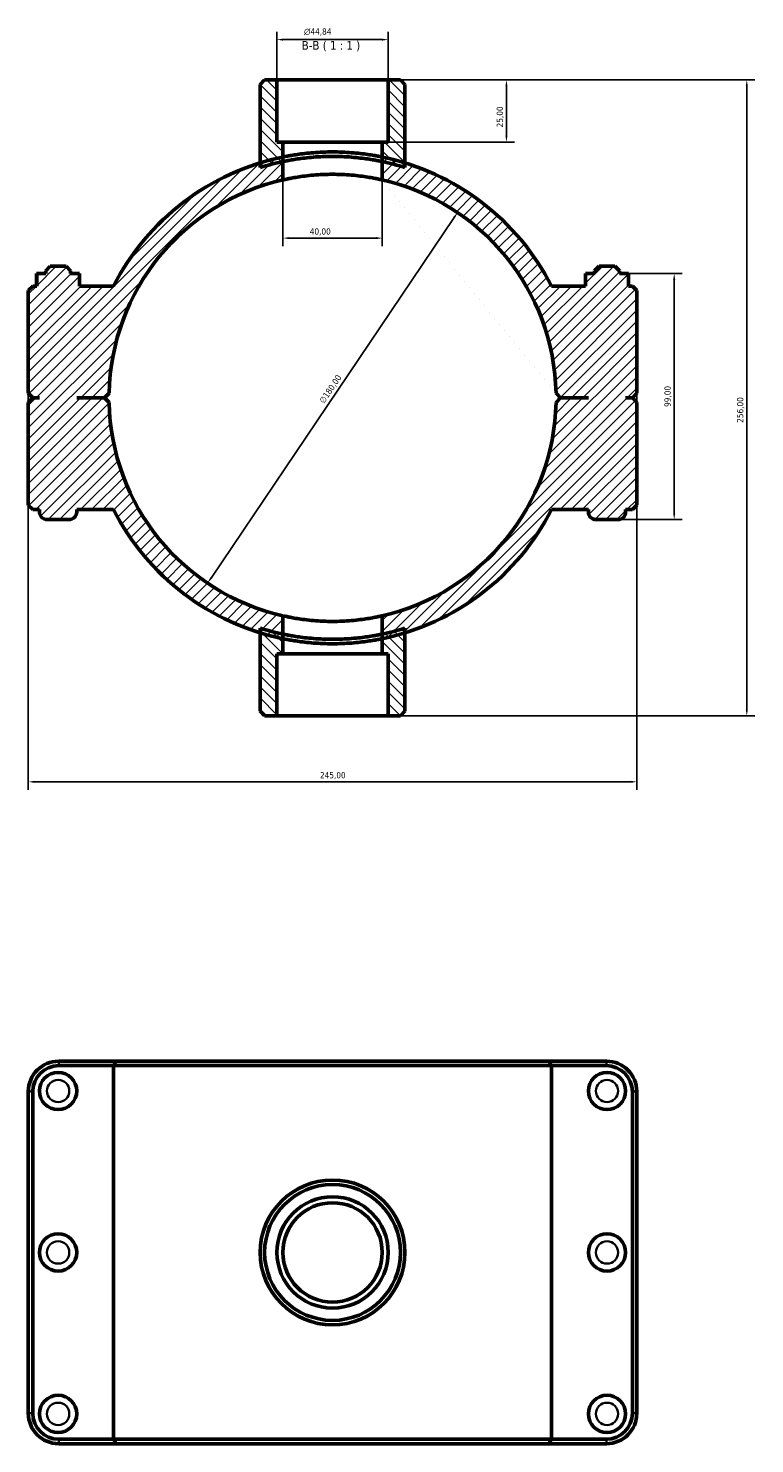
# Model space of a CAD drawing. Header units: millimetres. Extents: x 0 to 902, y -171 to 1188.
# Tile 6 of 6: x 304 to 596, y 618 to 1188. Entities that reach past the tile are written whole.
import ezdxf

# ---------------------------------------------------------------- set-up
doc = ezdxf.new("R2010")
doc.units = ezdxf.units.MM
for name, color, linetype, lineweight in [('Dimension (ISO)', 7, 'Continuous', 25), ('Hatch (ISO)', 7, 'Continuous', 18), ('Symbol (ISO)', 7, 'Continuous', 25), ('Visible (ISO)', 7, 'Continuous', 50), ('Visible Narrow (ISO)', 7, 'Continuous', 35)]:
    doc.layers.add(name, color=color, linetype=linetype, lineweight=lineweight)
doc.styles.add('Label Text (ISO)', font='tahoma.ttf')
doc.styles.add('Note Text (ISO)', font='tahoma.ttf')
doc.dimstyles.new('Default (ISO)', dxfattribs={"dimtxt": 2.5, "dimasz": 2.5, "dimexe": 3.175, "dimexo": 0, "dimgap": 0.762, "dimtad": 1, "dimrnd": 1e-08, "dimzin": 0, "dimtxsty": 'Note Text (ISO)', "dimcen": 0.09, "dimdle": 10, "dimclrd": 256, "dimclre": 256, "dimclrt": 232, "dimazin": 0, "dimtfac": 1.40208, "dimtmove": 0, "dimatfit": 3, "dimfxl": 1, "dimtolj": 1, "dimtzin": 0, "dimlwd": -1, "dimlwe": -1, "dimarcsym": 0})

# ---------------------------------------------------------------- blocks, each defined once
blk = doc.blocks.new('*D7')
at = {"layer": 'Defpoints', "color": 0, "transparency": 16777216}
for p in [(448.95, 1167.06), (446.53, 1142.06), (496.54, 1142.06)]:
    blk.add_point(p, dxfattribs=at)
at = {"layer": 'Dimension (ISO)', "transparency": 16777216}
for p, q in [((448.95, 1167.06), (499.72, 1167.06)), ((496.54, 1164.56), (496.54, 1144.56)), ((446.53, 1142.06), (499.72, 1142.06))]:
    blk.add_line(p, q, dxfattribs=at)
for points in [[(496.13, 1164.56), (496.96, 1164.56), (496.54, 1167.06)], [(496.13, 1144.56), (496.96, 1144.56), (496.54, 1142.06)]]:
    blk.add_solid(points, dxfattribs=at)
at = {"layer": 'Dimension (ISO)', "color": 232, "true_color": 0xca0064, "transparency": 16777216, "insert": (492.61, 1147.95), "char_height": 2.5, "attachment_point": 1, "rotation": 90, "style": 'Note Text (ISO)'}
blk.add_mtext('\\A1;25,00', dxfattribs=at)
blk = doc.blocks.new('*D8')
at = {"layer": 'Defpoints', "color": 0, "transparency": 16777216}
for p in [(404.11, 1183.27), (404.11, 1167.06), (448.95, 1167.06)]:
    blk.add_point(p, dxfattribs=at)
at = {"layer": 'Dimension (ISO)', "transparency": 16777216}
for p, q in [((404.11, 1167.06), (404.11, 1186.45)), ((448.95, 1167.06), (448.95, 1186.45)), ((446.45, 1183.27), (406.61, 1183.27))]:
    blk.add_line(p, q, dxfattribs=at)
for points in [[(406.61, 1183.69), (406.61, 1182.86), (404.11, 1183.27)], [(446.45, 1183.69), (446.45, 1182.86), (448.95, 1183.27)]]:
    blk.add_solid(points, dxfattribs=at)
at = {"layer": 'Dimension (ISO)', "color": 232, "true_color": 0xca0064, "transparency": 16777216, "insert": (415.04, 1187.8), "char_height": 2.5, "attachment_point": 1, "style": 'Note Text (ISO)'}
blk.add_mtext('\\A1;\\fAIGDT|b0|i0;\\H2.5000;\\ln\\fTahoma|b0|i0;\\H2.5000;44,84', dxfattribs=at)
blk = doc.blocks.new('*D9')
at = {"layer": 'Defpoints', "color": 0, "transparency": 16777216}
for p in [(476.86, 1113.67), (376.2, 964.44)]:
    blk.add_point(p, dxfattribs=at)
at = {"layer": 'Dimension (ISO)', "transparency": 16777216}
blk.add_line((377.6, 966.52), (475.47, 1111.6), dxfattribs=at)
blk.add_arc((426.53, 1039.06), 90, 53.9764, 77.1608, dxfattribs=at)
for points in [[(475.12, 1111.83), (475.81, 1111.37), (476.86, 1113.67)], [(377.25, 966.75), (377.94, 966.28), (376.2, 964.44)]]:
    blk.add_solid(points, dxfattribs=at)
at = {"layer": 'Dimension (ISO)', "color": 232, "true_color": 0xca0064, "transparency": 16777216, "insert": (421.01, 1037.98), "char_height": 2.5, "attachment_point": 1, "rotation": 55.9976, "style": 'Note Text (ISO)'}
blk.add_mtext('\\A1;∅180,00', dxfattribs=at)
blk = doc.blocks.new('*D10')
at = {"layer": 'Defpoints', "color": 0, "transparency": 16777216}
for p in [(545.66, 1089.06), (541.53, 990.06), (564.08, 990.06)]:
    blk.add_point(p, dxfattribs=at)
at = {"layer": 'Dimension (ISO)', "transparency": 16777216}
for p, q in [((545.66, 1089.06), (567.26, 1089.06)), ((564.08, 1086.56), (564.08, 992.56)), ((541.53, 990.06), (567.26, 990.06))]:
    blk.add_line(p, q, dxfattribs=at)
for points in [[(563.66, 1086.56), (564.5, 1086.56), (564.08, 1089.06)], [(563.66, 992.56), (564.5, 992.56), (564.08, 990.06)]]:
    blk.add_solid(points, dxfattribs=at)
at = {"layer": 'Dimension (ISO)', "color": 232, "true_color": 0xca0064, "transparency": 16777216, "insert": (560.15, 1035.41), "char_height": 2.5, "attachment_point": 1, "rotation": 90, "style": 'Note Text (ISO)'}
blk.add_mtext('\\A1;99,00', dxfattribs=at)
blk = doc.blocks.new('*D11')
at = {"layer": 'Defpoints', "color": 0, "transparency": 16777216}
for p in [(406.53, 1134.18), (446.53, 1134.18), (406.53, 1103.37)]:
    blk.add_point(p, dxfattribs=at)
at = {"layer": 'Dimension (ISO)', "transparency": 16777216}
for p, q in [((406.53, 1134.18), (406.53, 1100.19)), ((446.53, 1134.18), (446.53, 1100.19)), ((444.03, 1103.37), (409.03, 1103.37))]:
    blk.add_line(p, q, dxfattribs=at)
for points in [[(409.03, 1103.78), (409.03, 1102.95), (406.53, 1103.37)], [(444.03, 1103.78), (444.03, 1102.95), (446.53, 1103.37)]]:
    blk.add_solid(points, dxfattribs=at)
at = {"layer": 'Dimension (ISO)', "color": 232, "true_color": 0xca0064, "transparency": 16777216, "insert": (417.36, 1107.3), "char_height": 2.5, "attachment_point": 1, "style": 'Note Text (ISO)'}
blk.add_mtext('\\A1;40,00', dxfattribs=at)
blk = doc.blocks.new('*D12')
at = {"layer": 'Defpoints', "color": 0, "transparency": 16777216}
for p in [(448.95, 1167.06), (448.95, 911.06), (593.32, 911.06)]:
    blk.add_point(p, dxfattribs=at)
at = {"layer": 'Dimension (ISO)', "transparency": 16777216}
for p, q in [((448.95, 1167.06), (596.49, 1167.06)), ((593.32, 1164.56), (593.32, 913.56)), ((448.95, 911.06), (596.49, 911.06))]:
    blk.add_line(p, q, dxfattribs=at)
for points in [[(592.9, 1164.56), (593.73, 1164.56), (593.32, 1167.06)], [(592.9, 913.56), (593.73, 913.56), (593.32, 911.06)]]:
    blk.add_solid(points, dxfattribs=at)
at = {"layer": 'Dimension (ISO)', "color": 232, "true_color": 0xca0064, "transparency": 16777216, "insert": (589.38, 1029.01), "char_height": 2.5, "attachment_point": 1, "rotation": 90, "style": 'Note Text (ISO)'}
blk.add_mtext('\\A1;256,00', dxfattribs=at)
blk = doc.blocks.new('*D13')
at = {"layer": 'Defpoints', "color": 0, "transparency": 16777216}
for p in [(304.03, 1040.91), (549.03, 1040.91), (304.03, 884.47)]:
    blk.add_point(p, dxfattribs=at)
at = {"layer": 'Dimension (ISO)', "transparency": 16777216}
for p, q in [((304.03, 1040.91), (304.03, 881.3)), ((549.03, 1040.91), (549.03, 881.3)), ((546.53, 884.47), (306.53, 884.47))]:
    blk.add_line(p, q, dxfattribs=at)
for points in [[(306.53, 884.89), (306.53, 884.05), (304.03, 884.47)], [(546.53, 884.89), (546.53, 884.05), (549.03, 884.47)]]:
    blk.add_solid(points, dxfattribs=at)
at = {"layer": 'Dimension (ISO)', "color": 232, "true_color": 0xca0064, "transparency": 16777216, "insert": (421.48, 888.41), "char_height": 2.5, "attachment_point": 1, "style": 'Note Text (ISO)'}
blk.add_mtext('\\A1;245,00', dxfattribs=at)

msp = doc.modelspace()

# ---------------------------------------------------------------- hatches: boundary and pattern name
at = {"layer": 'Hatch (ISO)'}
h = msp.add_hatch(dxfattribs=at)
h.set_pattern_fill('ANSI31', color=256, scale=25.4, angle=90.00021, style=0)
h.set_pattern_definition([(135.0002, (0, 0), (-2.245056, -2.245072), [])])
edge = h.paths.add_edge_path()
edge.add_line((404.109, 1142.061), (404.109, 1167.061))
edge.add_line((404.109, 1167.061), (399.182, 1167.061))
edge.add_line((399.182, 1167.061), (397.382, 1165.261))
edge.add_line((397.382, 1165.261), (397.382, 1133.672))
edge.add_line((397.382, 1133.672), (397.382, 1131.787))
edge.add_ellipse((426.531, 1039.061), major_axis=(-29.149, 92.726), ratio=1, start_angle=354.42311, end_angle=360, ccw=False)
edge.add_line((406.531, 1134.181), (406.531, 1142.061))
edge.add_line((406.531, 1142.061), (404.109, 1142.061))
edge = h.paths.add_edge_path()
edge.add_line((448.954, 1167.061), (448.954, 1142.061))
edge.add_line((448.954, 1142.061), (446.531, 1142.061))
edge.add_line((446.531, 1142.061), (446.531, 1134.181))
edge.add_ellipse((426.531, 1039.061), major_axis=(20, 95.12), ratio=1, start_angle=354.42311, end_angle=360, ccw=False)
edge.add_line((455.68, 1131.787), (455.68, 1133.672))
edge.add_line((455.68, 1133.672), (455.68, 1165.261))
edge.add_line((455.68, 1165.261), (453.88, 1167.061))
edge.add_line((453.88, 1167.061), (448.954, 1167.061))
edge = h.paths.add_edge_path()
edge.add_line((406.531, 936.061), (406.531, 943.941))
edge.add_ellipse((426.531, 1039.061), major_axis=(-20, -95.12), ratio=1, start_angle=354.42311, end_angle=360, ccw=False)
edge.add_line((397.382, 946.334), (397.382, 944.449))
edge.add_line((397.382, 944.449), (397.382, 912.861))
edge.add_line((397.382, 912.861), (399.182, 911.061))
edge.add_line((399.182, 911.061), (404.109, 911.061))
edge.add_line((404.109, 911.061), (404.109, 936.061))
edge.add_line((404.109, 936.061), (406.531, 936.061))
edge = h.paths.add_edge_path()
edge.add_line((446.531, 943.941), (446.531, 936.061))
edge.add_line((446.531, 936.061), (448.954, 936.061))
edge.add_line((448.954, 936.061), (448.954, 911.061))
edge.add_line((448.954, 911.061), (453.88, 911.061))
edge.add_line((453.88, 911.061), (455.68, 912.861))
edge.add_line((455.68, 912.861), (455.68, 944.449))
edge.add_line((455.68, 944.449), (455.68, 946.334))
edge.add_ellipse((426.531, 1039.061), major_axis=(29.149, -92.726), ratio=1, start_angle=354.42311, end_angle=360, ccw=False)
h = msp.add_hatch(dxfattribs=at)
h.set_pattern_fill('ANSI31', color=256, scale=25.4, style=0)
h.set_pattern_definition([(45, (0, 0), (-2.245064, 2.245064), [])])
edge = h.paths.add_edge_path()
edge.add_line((547.231, 1039.111), (549.031, 1040.911))
edge.add_line((549.031, 1040.911), (549.031, 1082.261))
edge.add_line((549.031, 1082.261), (547.231, 1084.061))
edge.add_line((547.231, 1084.061), (545.665, 1084.061))
edge.add_line((545.665, 1084.061), (545.665, 1089.061))
edge.add_line((545.665, 1089.061), (542.031, 1089.061))
edge.add_line((542.031, 1089.061), (542.031, 1090.261))
edge.add_line((542.031, 1090.261), (540.231, 1092.061))
edge.add_line((540.231, 1092.061), (533.831, 1092.061))
edge.add_line((533.831, 1092.061), (532.031, 1090.261))
edge.add_line((532.031, 1090.261), (532.031, 1089.061))
edge.add_line((532.031, 1089.061), (528.398, 1089.061))
edge.add_line((528.398, 1089.061), (528.398, 1084.061))
edge.add_line((528.398, 1084.061), (514.713, 1084.061))
edge.add_ellipse((426.531, 1039.061), major_axis=(88.182, 45), ratio=1, start_angle=0, end_angle=45.84054)
edge.add_ellipse((426.531, 1039.061), major_axis=(29.149, 94.611), ratio=1, start_angle=0, end_angle=5.46865)
edge.add_line((446.531, 1136.019), (446.531, 1126.81))
edge.add_ellipse((426.531, 1039.061), major_axis=(20, 87.75), ratio=1, start_angle=284.01735, end_angle=360, ccw=False)
edge.add_line((516.512, 1040.911), (518.331, 1039.111))
edge.add_line((518.331, 1039.111), (529.531, 1039.111))
edge.add_line((529.531, 1039.111), (529.531, 1039.011))
edge.add_line((529.531, 1039.011), (518.331, 1039.011))
edge.add_line((518.331, 1039.011), (516.512, 1037.211))
edge.add_ellipse((426.531, 1039.061), major_axis=(89.981, -1.85), ratio=1, start_angle=284.01735, end_angle=360, ccw=False)
edge.add_line((446.531, 951.311), (446.531, 942.102))
edge.add_ellipse((426.531, 1039.061), major_axis=(20, -96.959), ratio=1, start_angle=0, end_angle=5.46865)
edge.add_ellipse((426.531, 1039.061), major_axis=(29.149, -94.611), ratio=1, start_angle=0, end_angle=45.84054)
edge.add_line((514.713, 994.061), (529.531, 994.061))
edge.add_line((529.531, 994.061), (529.531, 993.061))
edge.add_ellipse((532.531, 993.061), major_axis=(-3, 0), ratio=1, start_angle=0, end_angle=90)
edge.add_line((532.531, 990.061), (541.531, 990.061))
edge.add_ellipse((541.531, 993.061), major_axis=(0, -3), ratio=1, start_angle=0, end_angle=90)
edge.add_line((544.531, 993.061), (544.531, 994.061))
edge.add_line((544.531, 994.061), (547.231, 994.061))
edge.add_line((547.231, 994.061), (549.031, 995.861))
edge.add_line((549.031, 995.861), (549.031, 1037.211))
edge.add_line((549.031, 1037.211), (547.231, 1039.011))
edge.add_line((547.231, 1039.011), (544.531, 1039.011))
edge.add_line((544.531, 1039.011), (544.531, 1039.111))
edge.add_line((544.531, 1039.111), (547.231, 1039.111))
edge = h.paths.add_edge_path()
edge.add_line((304.031, 1040.911), (305.831, 1039.111))
edge.add_line((305.831, 1039.111), (308.531, 1039.111))
edge.add_line((308.531, 1039.111), (308.531, 1039.011))
edge.add_line((308.531, 1039.011), (305.831, 1039.011))
edge.add_line((305.831, 1039.011), (304.031, 1037.211))
edge.add_line((304.031, 1037.211), (304.031, 995.861))
edge.add_line((304.031, 995.861), (305.831, 994.061))
edge.add_line((305.831, 994.061), (308.531, 994.061))
edge.add_line((308.531, 994.061), (308.531, 993.061))
edge.add_ellipse((311.531, 993.061), major_axis=(-3, 0), ratio=1, start_angle=0, end_angle=90)
edge.add_line((311.531, 990.061), (320.531, 990.061))
edge.add_ellipse((320.531, 993.061), major_axis=(0, -3), ratio=1, start_angle=0, end_angle=90)
edge.add_line((323.531, 993.061), (323.531, 994.061))
edge.add_line((323.531, 994.061), (338.35, 994.061))
edge.add_ellipse((426.531, 1039.061), major_axis=(-88.182, -45), ratio=1, start_angle=0, end_angle=45.84054)
edge.add_ellipse((426.531, 1039.061), major_axis=(-29.149, -94.611), ratio=1, start_angle=0, end_angle=5.46865)
edge.add_line((406.531, 942.102), (406.531, 951.311))
edge.add_ellipse((426.531, 1039.061), major_axis=(-20, -87.75), ratio=1, start_angle=284.01735, end_angle=360, ccw=False)
edge.add_line((336.55, 1037.211), (334.731, 1039.011))
edge.add_line((334.731, 1039.011), (323.531, 1039.011))
edge.add_line((323.531, 1039.011), (323.531, 1039.111))
edge.add_line((323.531, 1039.111), (334.731, 1039.111))
edge.add_line((334.731, 1039.111), (336.55, 1040.911))
edge.add_ellipse((426.531, 1039.061), major_axis=(-89.981, 1.85), ratio=1, start_angle=284.01735, end_angle=360, ccw=False)
edge.add_line((406.531, 1126.81), (406.531, 1136.019))
edge.add_ellipse((426.531, 1039.061), major_axis=(-20, 96.959), ratio=1, start_angle=0, end_angle=5.46865)
edge.add_ellipse((426.531, 1039.061), major_axis=(-29.149, 94.611), ratio=1, start_angle=0, end_angle=45.84054)
edge.add_line((338.35, 1084.061), (324.665, 1084.061))
edge.add_line((324.665, 1084.061), (324.665, 1089.061))
edge.add_line((324.665, 1089.061), (321.031, 1089.061))
edge.add_line((321.031, 1089.061), (321.031, 1090.261))
edge.add_line((321.031, 1090.261), (319.231, 1092.061))
edge.add_line((319.231, 1092.061), (312.831, 1092.061))
edge.add_line((312.831, 1092.061), (311.031, 1090.261))
edge.add_line((311.031, 1090.261), (311.031, 1089.061))
edge.add_line((311.031, 1089.061), (307.398, 1089.061))
edge.add_line((307.398, 1089.061), (307.398, 1084.061))
edge.add_line((307.398, 1084.061), (305.831, 1084.061))
edge.add_line((305.831, 1084.061), (304.031, 1082.261))
edge.add_line((304.031, 1082.261), (304.031, 1040.911))

# ---------------------------------------------------------------- linework, layer by layer
at = {"layer": 'Visible (ISO)'}
for p, q in [((399.182, 1167.061), (397.382, 1165.261)), ((397.382, 1165.261), (397.382, 1131.787)), ((404.109, 1167.061), (399.182, 1167.061)), ((404.109, 1142.061), (404.109, 1167.061)), ((404.109, 1167.061), (448.954, 1167.061)), ((448.954, 1167.061), (448.954, 1142.061)), ((453.88, 1167.061), (448.954, 1167.061)), ((455.68, 1165.261), (453.88, 1167.061)), ((455.68, 1131.787), (455.68, 1165.261)), ((406.531, 1142.061), (404.109, 1142.061)), ((406.531, 1134.181), (406.531, 1142.061)), ((406.531, 1142.061), (446.531, 1142.061)), ((448.954, 1142.061), (446.531, 1142.061)), ((446.531, 1142.061), (446.531, 1134.181)), ((406.531, 1126.81), (406.531, 1136.019)), ((446.531, 1136.019), (446.531, 1126.81)), ((307.371, 1089.061), (307.398, 1089.061)), ((307.371, 1084.061), (307.371, 1089.061)), ((311.031, 1089.061), (307.398, 1089.061)), ((307.398, 1089.061), (307.398, 1084.061)), ((312.831, 1092.061), (311.031, 1090.261)), ((311.031, 1090.261), (311.031, 1089.061)), ((319.231, 1092.061), (312.831, 1092.061)), ((321.031, 1090.261), (319.231, 1092.061)), ((321.031, 1089.061), (321.031, 1090.261)), ((324.665, 1089.061), (321.031, 1089.061)), ((324.665, 1084.061), (324.665, 1089.061)), ((324.665, 1089.061), (324.691, 1089.061)), ((324.691, 1084.061), (324.691, 1089.061)), ((528.398, 1089.061), (528.371, 1089.061)), ((528.371, 1084.061), (528.371, 1089.061)), ((532.031, 1089.061), (528.398, 1089.061)), ((528.398, 1089.061), (528.398, 1084.061)), ((533.831, 1092.061), (532.031, 1090.261)), ((532.031, 1090.261), (532.031, 1089.061)), ((540.231, 1092.061), (533.831, 1092.061)), ((542.031, 1090.261), (540.231, 1092.061)), ((542.031, 1089.061), (542.031, 1090.261)), ((545.665, 1089.061), (542.031, 1089.061)), ((545.665, 1084.061), (545.665, 1089.061)), ((545.691, 1089.061), (545.665, 1089.061)), ((545.691, 1084.061), (545.691, 1089.061)), ((305.831, 1084.061), (304.031, 1082.261)), ((307.398, 1084.061), (305.831, 1084.061)), ((338.35, 1084.061), (324.665, 1084.061)), ((528.398, 1084.061), (514.713, 1084.061)), ((547.231, 1084.061), (545.665, 1084.061)), ((549.031, 1082.261), (547.231, 1084.061)), ((304.031, 1082.261), (304.031, 1040.911)), ((549.031, 1040.911), (549.031, 1082.261)), ((304.031, 1040.911), (305.831, 1039.111)), ((305.831, 1039.011), (304.031, 1037.211)), ((304.031, 1037.211), (304.031, 995.861)), ((305.831, 1039.111), (308.531, 1039.111)), ((308.531, 1039.011), (305.831, 1039.011)), ((308.531, 1039.111), (308.531, 1039.011)), ((323.531, 1039.011), (323.531, 1039.111)), ((323.531, 1039.111), (334.731, 1039.111)), ((334.731, 1039.011), (323.531, 1039.011)), ((334.731, 1039.111), (336.55, 1040.911)), ((336.55, 1037.211), (334.731, 1039.011)), ((516.512, 1040.911), (518.331, 1039.111)), ((518.331, 1039.011), (516.512, 1037.211)), ((518.331, 1039.111), (529.531, 1039.111)), ((529.531, 1039.011), (518.331, 1039.011)), ((529.531, 1039.111), (529.531, 1039.011)), ((544.531, 1039.011), (544.531, 1039.111)), ((544.531, 1039.111), (547.231, 1039.111)), ((547.231, 1039.011), (544.531, 1039.011)), ((547.231, 1039.111), (549.031, 1040.911)), ((549.031, 1037.211), (547.231, 1039.011)), ((549.031, 995.861), (549.031, 1037.211)), ((304.031, 995.861), (305.831, 994.061)), ((305.831, 994.061), (308.531, 994.061)), ((308.531, 994.061), (308.531, 993.061)), ((323.531, 993.061), (323.531, 994.061)), ((323.531, 994.061), (338.35, 994.061)), ((514.713, 994.061), (529.531, 994.061)), ((529.531, 994.061), (529.531, 993.061)), ((544.531, 993.061), (544.531, 994.061)), ((544.531, 994.061), (547.231, 994.061)), ((547.231, 994.061), (549.031, 995.861)), ((311.531, 990.061), (320.531, 990.061)), ((532.531, 990.061), (541.531, 990.061)), ((397.382, 946.334), (397.382, 912.861)), ((406.531, 942.102), (406.531, 951.311)), ((446.531, 951.311), (446.531, 942.102)), ((455.68, 912.861), (455.68, 946.334)), ((406.531, 936.061), (406.531, 943.941)), ((446.531, 943.941), (446.531, 936.061)), ((404.109, 911.061), (404.109, 936.061)), ((404.109, 936.061), (406.531, 936.061)), ((446.531, 936.061), (406.531, 936.061)), ((446.531, 936.061), (448.954, 936.061)), ((448.954, 936.061), (448.954, 911.061)), ((397.382, 912.861), (399.182, 911.061)), ((453.88, 911.061), (455.68, 912.861)), ((399.182, 911.061), (404.109, 911.061)), ((448.954, 911.061), (404.109, 911.061)), ((448.954, 911.061), (453.88, 911.061)), ((339.459, 772.001), (316.281, 772.001)), ((316.281, 770.201), (338.35, 770.201)), ((514.713, 770.201), (338.35, 770.201)), ((338.35, 619.801), (338.35, 770.201)), ((339.459, 772.001), (513.604, 772.001)), ((536.781, 772.001), (513.604, 772.001)), ((514.713, 770.201), (536.781, 770.201)), ((514.713, 619.801), (514.713, 770.201)), ((304.031, 759.751), (304.031, 630.251)), ((305.831, 630.251), (305.831, 759.751)), ((547.231, 759.751), (547.231, 630.251)), ((549.031, 630.251), (549.031, 759.751)), ((338.35, 619.801), (316.281, 619.801)), ((316.281, 618.001), (339.459, 618.001)), ((338.35, 619.801), (514.713, 619.801)), ((513.604, 618.001), (339.459, 618.001)), ((513.604, 618.001), (536.781, 618.001)), ((536.781, 619.801), (514.713, 619.801))]:
    msp.add_line(p, q, dxfattribs=at)
for centre, radius in [((316.031, 760.001), 7.5), ((537.031, 760.001), 7.5), ((426.531, 695.001), 29.149), ((426.531, 695.001), 27.349), ((426.531, 695.001), 22.422), ((426.531, 695.001), 20), ((316.031, 695.001), 7.5), ((537.031, 695.001), 7.5), ((316.031, 630.001), 7.5), ((537.031, 630.001), 7.5)]:
    msp.add_circle(centre, radius, dxfattribs=at)
for centre, radius, start, end in [((426.531, 1039.061), 99, 101.65512, 152.96431), ((426.531, 1039.061), 97.2, 101.87407, 107.45096), ((426.531, 1039.061), 99, 27.03569, 78.34488), ((426.531, 1039.061), 97.2, 72.54904, 78.12593), ((426.531, 1039.061), 90, 102.83959, 178.82223), ((426.531, 1039.061), 90, 1.17777, 77.16041), ((426.531, 1039.061), 90, 181.17777, 257.16041), ((426.531, 1039.061), 90, 282.83959, 358.82223), ((311.531, 993.061), 3, 180, 270), ((320.531, 993.061), 3, 270, 0), ((426.531, 1039.061), 99, 207.03569, 258.34488), ((426.531, 1039.061), 99, 281.65512, 332.96431), ((532.531, 993.061), 3, 180, 270), ((541.531, 993.061), 3, 270, 0), ((426.531, 1039.061), 97.2, 252.54904, 258.12593), ((426.531, 1039.061), 97.2, 281.87407, 287.45096), ((316.281, 759.751), 12.25, 90, 180), ((316.281, 759.751), 10.45, 90, 180), ((536.781, 759.751), 12.25, 0, 90), ((536.781, 759.751), 10.45, 0, 90), ((316.281, 630.251), 12.25, 180, 270), ((316.281, 630.251), 10.45, 180, 270), ((536.781, 630.251), 12.25, 270, 0), ((536.781, 630.251), 10.45, 270, 0)]:
    msp.add_arc(centre, radius, start, end, dxfattribs=at)
for points, knots in [([(406.531, 1136.019), (406.531, 1136.019), (406.652, 1136.045), (407.16, 1136.147), (407.547, 1136.225), (408.568, 1136.419), (409.204, 1136.535), (410.671, 1136.785), (411.503, 1136.918), (413.275, 1137.173), (414.276, 1137.305), (416.457, 1137.553), (417.637, 1137.668), (420.099, 1137.859), (421.384, 1137.935), (423.971, 1138.036), (425.272, 1138.061), (427.791, 1138.061), (429.092, 1138.036), (431.678, 1137.935), (432.963, 1137.859), (435.426, 1137.668), (436.606, 1137.553), (438.786, 1137.305), (439.787, 1137.173), (441.559, 1136.918), (442.391, 1136.785), (443.858, 1136.535), (444.494, 1136.419), (445.516, 1136.225), (445.902, 1136.147), (446.41, 1136.045), (446.531, 1136.019), (446.531, 1136.019)], [6.0449187, 6.0449187, 6.0449187, 6.0449187, 6.4227371, 6.4227371, 6.8005556, 6.8005556, 7.178374, 7.178374, 7.5561925, 7.5561925, 7.9339888, 7.9339888, 8.3117852, 8.3117852, 8.6895816, 8.6895816, 9.067378, 9.067378, 9.4451744, 9.4451744, 9.8229708, 9.8229708, 10.2007672, 10.2007672, 10.5785636, 10.5785636, 10.956382, 10.956382, 11.3342005, 11.3342005, 11.7120189, 11.7120189, 12.0898373, 12.0898373, 12.0898373, 12.0898373]), ([(406.531, 1134.181), (406.531, 1134.181), (406.652, 1134.207), (407.16, 1134.311), (407.547, 1134.39), (408.569, 1134.588), (409.204, 1134.707), (410.671, 1134.961), (411.503, 1135.096), (413.275, 1135.357), (414.276, 1135.491), (416.456, 1135.743), (417.636, 1135.861), (420.099, 1136.056), (421.384, 1136.133), (423.97, 1136.236), (425.272, 1136.261), (427.791, 1136.261), (429.092, 1136.236), (431.678, 1136.133), (432.963, 1136.056), (435.426, 1135.861), (436.606, 1135.743), (438.787, 1135.491), (439.788, 1135.357), (441.559, 1135.096), (442.391, 1134.961), (443.858, 1134.707), (444.494, 1134.588), (445.515, 1134.39), (445.902, 1134.311), (446.41, 1134.207), (446.531, 1134.181), (446.531, 1134.181)], [0, 0, 0, 0, 0.3778621, 0.3778621, 0.7557242, 0.7557242, 1.1335862, 1.1335862, 1.5114483, 1.5114483, 1.8892866, 1.8892866, 2.2671249, 2.2671249, 2.6449632, 2.6449632, 3.0228015, 3.0228015, 3.4006398, 3.4006398, 3.7784782, 3.7784782, 4.1563165, 4.1563165, 4.5341548, 4.5341548, 4.9120168, 4.9120168, 5.2898789, 5.2898789, 5.667741, 5.667741, 6.0456031, 6.0456031, 6.0456031, 6.0456031]), ([(446.531, 1126.81), (446.531, 1126.81), (446.41, 1126.838), (445.902, 1126.952), (445.515, 1127.037), (444.493, 1127.252), (443.858, 1127.38), (442.39, 1127.656), (441.559, 1127.802), (439.788, 1128.084), (438.787, 1128.229), (436.607, 1128.502), (435.428, 1128.628), (432.965, 1128.839), (431.68, 1128.923), (429.093, 1129.034), (427.791, 1129.061), (425.271, 1129.061), (423.969, 1129.034), (421.382, 1128.923), (420.097, 1128.839), (417.635, 1128.628), (416.455, 1128.502), (414.275, 1128.229), (413.275, 1128.084), (411.504, 1127.802), (410.672, 1127.656), (409.205, 1127.38), (408.569, 1127.252), (407.548, 1127.037), (407.16, 1126.952), (406.652, 1126.838), (406.531, 1126.81), (406.531, 1126.81)], [0, 0, 0, 0, 0.3780649, 0.3780649, 0.7561298, 0.7561298, 1.1341946, 1.1341946, 1.5122595, 1.5122595, 1.8902918, 1.8902918, 2.2683241, 2.2683241, 2.6463564, 2.6463564, 3.0243887, 3.0243887, 3.402421, 3.402421, 3.7804533, 3.7804533, 4.1584856, 4.1584856, 4.5365178, 4.5365178, 4.9145827, 4.9145827, 5.2926476, 5.2926476, 5.6707125, 5.6707125, 6.0487774, 6.0487774, 6.0487774, 6.0487774]), ([(406.531, 951.311), (406.531, 951.311), (406.652, 951.283), (407.16, 951.17), (407.548, 951.084), (408.569, 950.87), (409.205, 950.741), (410.672, 950.466), (411.504, 950.32), (413.275, 950.038), (414.275, 949.892), (416.455, 949.62), (417.635, 949.493), (420.097, 949.282), (421.382, 949.199), (423.969, 949.088), (425.271, 949.061), (427.791, 949.061), (429.093, 949.088), (431.68, 949.199), (432.965, 949.282), (435.428, 949.493), (436.607, 949.62), (438.787, 949.892), (439.788, 950.038), (441.559, 950.32), (442.39, 950.466), (443.858, 950.741), (444.493, 950.87), (445.515, 951.084), (445.902, 951.17), (446.41, 951.283), (446.531, 951.311), (446.531, 951.311)], [0, 0, 0, 0, 0.3780649, 0.3780649, 0.7561298, 0.7561298, 1.1341946, 1.1341946, 1.5122595, 1.5122595, 1.8902918, 1.8902918, 2.2683241, 2.2683241, 2.6463564, 2.6463564, 3.0243887, 3.0243887, 3.402421, 3.402421, 3.7804533, 3.7804533, 4.1584856, 4.1584856, 4.5365178, 4.5365178, 4.9145827, 4.9145827, 5.2926476, 5.2926476, 5.6707125, 5.6707125, 6.0487774, 6.0487774, 6.0487774, 6.0487774]), ([(406.531, 943.941), (406.531, 943.941), (406.652, 943.915), (407.16, 943.81), (407.547, 943.731), (408.569, 943.533), (409.204, 943.415), (410.671, 943.16), (411.503, 943.025), (413.275, 942.765), (414.276, 942.63), (416.456, 942.378), (417.636, 942.261), (420.099, 942.066), (421.384, 941.988), (423.97, 941.886), (425.272, 941.861), (427.791, 941.861), (429.092, 941.886), (431.678, 941.988), (432.963, 942.066), (435.426, 942.261), (436.606, 942.378), (438.787, 942.63), (439.788, 942.765), (441.559, 943.025), (442.391, 943.16), (443.858, 943.415), (444.494, 943.533), (445.515, 943.731), (445.902, 943.81), (446.41, 943.915), (446.531, 943.941), (446.531, 943.941)], [6.0456031, 6.0456031, 6.0456031, 6.0456031, 6.4234652, 6.4234652, 6.8013272, 6.8013272, 7.1791893, 7.1791893, 7.5570514, 7.5570514, 7.9348897, 7.9348897, 8.312728, 8.312728, 8.6905663, 8.6905663, 9.0684046, 9.0684046, 9.4462429, 9.4462429, 9.8240812, 9.8240812, 10.2019195, 10.2019195, 10.5797578, 10.5797578, 10.9576199, 10.9576199, 11.335482, 11.335482, 11.7133441, 11.7133441, 12.0912062, 12.0912062, 12.0912062, 12.0912062]), ([(446.531, 942.102), (446.531, 942.102), (446.41, 942.077), (445.902, 941.974), (445.516, 941.897), (444.494, 941.703), (443.858, 941.586), (442.391, 941.337), (441.559, 941.204), (439.787, 940.948), (438.786, 940.816), (436.606, 940.569), (435.426, 940.453), (432.963, 940.262), (431.678, 940.186), (429.092, 940.085), (427.791, 940.061), (425.272, 940.061), (423.971, 940.085), (421.384, 940.186), (420.099, 940.262), (417.637, 940.453), (416.457, 940.569), (414.276, 940.816), (413.275, 940.948), (411.503, 941.204), (410.671, 941.337), (409.204, 941.586), (408.568, 941.703), (407.547, 941.897), (407.16, 941.974), (406.652, 942.077), (406.531, 942.102), (406.531, 942.102)], [6.0449187, 6.0449187, 6.0449187, 6.0449187, 6.4227371, 6.4227371, 6.8005556, 6.8005556, 7.178374, 7.178374, 7.5561925, 7.5561925, 7.9339888, 7.9339888, 8.3117852, 8.3117852, 8.6895816, 8.6895816, 9.067378, 9.067378, 9.4451744, 9.4451744, 9.8229708, 9.8229708, 10.2007672, 10.2007672, 10.5785636, 10.5785636, 10.956382, 10.956382, 11.3342005, 11.3342005, 11.7120189, 11.7120189, 12.0898373, 12.0898373, 12.0898373, 12.0898373])]:
    msp.add_open_spline(points, degree=3, knots=knots, dxfattribs=at)
for points in [[(339.459, 772.001), (339.087, 771.401), (338.717, 770.801), (338.35, 770.201)], [(513.604, 772.001), (513.975, 771.401), (514.345, 770.801), (514.713, 770.201)], [(339.459, 618.001), (339.087, 618.6), (338.717, 619.2), (338.35, 619.801)], [(513.604, 618.001), (513.975, 618.6), (514.345, 619.2), (514.713, 619.801)]]:
    msp.add_open_spline(points, degree=3, dxfattribs=at)
at = {"layer": 'Visible Narrow (ISO)'}
for p, q in [((316.281, 770.291), (316.281, 771.911)), ((536.781, 770.291), (536.781, 771.911)), ((305.741, 759.751), (304.121, 759.751)), ((547.321, 759.751), (548.941, 759.751)), ((305.741, 630.251), (304.121, 630.251)), ((547.321, 630.251), (548.941, 630.251)), ((316.281, 619.711), (316.281, 618.091)), ((536.781, 619.711), (536.781, 618.091))]:
    msp.add_line(p, q, dxfattribs=at)
for centre in [(316.031, 760.001), (537.031, 760.001), (316.031, 695.001), (537.031, 695.001), (316.031, 630.001), (537.031, 630.001)]:
    msp.add_circle(centre, 4.5, dxfattribs=at)

# ---------------------------------------------------------------- texts
at = {"layer": 'Symbol (ISO)', "insert": (414.092, 1178.561), "char_height": 3.5, "attachment_point": 7, "style": 'Label Text (ISO)'}
msp.add_mtext('B-B ( 1 : 1 )', dxfattribs=at)

# ---------------------------------------------------------------- dimensions: what is measured, and where the dimension line sits
at = {"layer": 'Dimension (ISO)'}
dim = msp.add_linear_dim(base=(404.108718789, 1183.274014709), p1=(448.953718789, 1167.060728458), p2=(404.108718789, 1167.060728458), angle=180, text='\\fAIGDT|b0|i0;\\H2.5000;\\ln\\fTahoma|b0|i0;\\H2.5000;<>', dimstyle='Default (ISO)', override={"dimdec": 2, "dimtp": 0, "dimtm": 0, "dimtdec": 2, "dimtofl": 0, "dimatfit": 1}, dxfattribs=at)
dim.commit()
dim.dimension.update_dxf_attribs({"geometry": '*D8', "text_midpoint": (420.625718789, 1183.274014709), "dimtype": 160})
for base, p1, p2, angle, picture, middle in [((496.545, 1142.061), (448.954, 1167.061), (446.531, 1142.061), 90, '*D7', (496.545, 1152.061)), ((593.315, 911.061), (448.954, 1167.061), (448.954, 911.061), 90, '*D12', (593.315, 1034.061)), ((564.08, 990.061), (545.665, 1089.061), (541.531, 990.061), 270, '*D10', (564.08, 1039.561))]:
    dim = msp.add_linear_dim(base=base, p1=p1, p2=p2, angle=angle, dimstyle='Default (ISO)', override={"dimdec": 2, "dimtp": 0, "dimtm": 0, "dimtdec": 2, "dimtofl": 0, "dimatfit": 1}, dxfattribs=at)
    dim.commit()
    dim.dimension.update_dxf_attribs({"geometry": picture, "text_midpoint": middle, "dimtype": 160})
for base, p1, p2, picture, middle in [((406.531, 1103.366), (446.531, 1134.181), (406.531, 1134.181), '*D11', (421.531, 1103.366)), ((304.031, 884.471), (549.031, 1040.911), (304.031, 1040.911), '*D13', (426.531, 884.471))]:
    dim = msp.add_linear_dim(base=base, p1=p1, p2=p2, dimstyle='Default (ISO)', override={"dimdec": 2, "dimtp": 0, "dimtm": 0, "dimtdec": 2, "dimtofl": 0, "dimatfit": 1}, dxfattribs=at)
    dim.commit()
    dim.dimension.update_dxf_attribs({"geometry": picture, "text_midpoint": middle, "dimtype": 160})
dim = msp.add_diameter_dim_2p(p1=(376.199, 964.444), p2=(476.863, 1113.671), dimstyle='Default (ISO)', override={"dimdec": 2, "dimlfac": 0.999969, "dimtp": 0, "dimtm": 0, "dimtdec": 2, "dimatfit": 2}, dxfattribs=at)
dim.commit()
dim.dimension.update_dxf_attribs({"geometry": '*D9', "text_midpoint": (427.899, 1041.086), "dimtype": 163})

doc.saveas('drawing.dxf')
